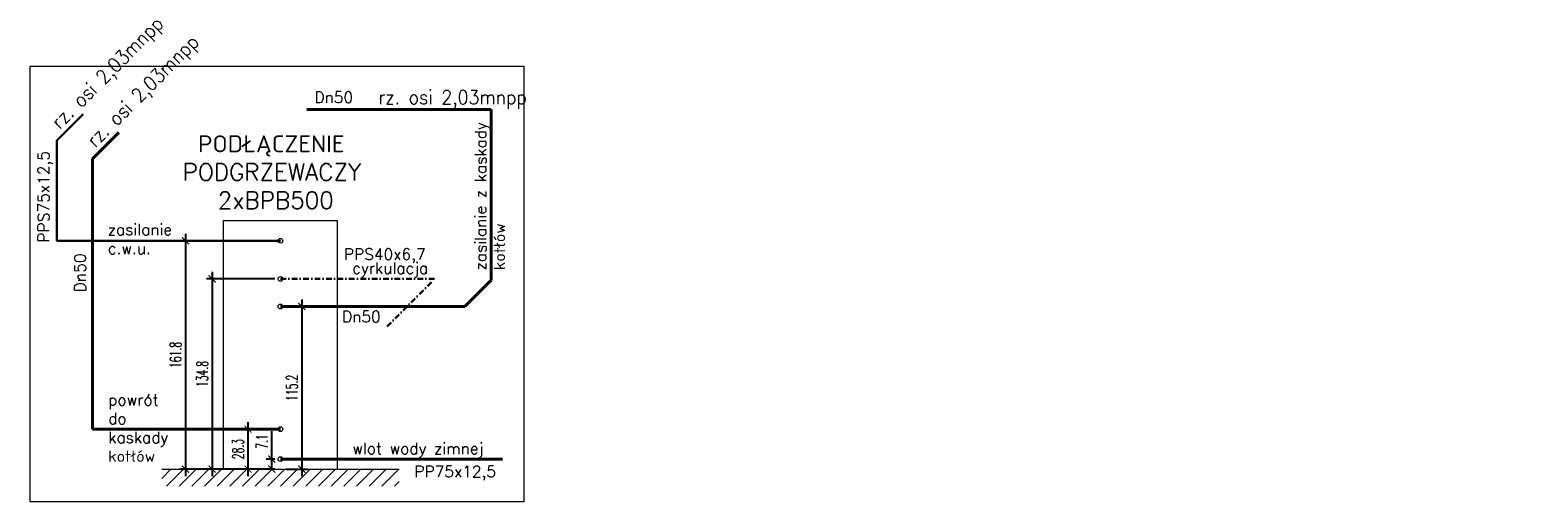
# Model space of a CAD drawing. Header units: millimetres. Extents: x -26122 to -12632, y -5851 to 1414.
# Tile 49 of 73: x -17442 to -16372, y 61 to 395. Entities that reach past the tile are written whole.
import ezdxf
from ezdxf.lldxf.tags import DXFTag

# ---------------------------------------------------------------- set-up
doc = ezdxf.new("R2010")
doc.units = ezdxf.units.MM
for name, pattern in [('DASH', [15, 10, -5]), ('DASHDOT', [1, 0.5, -0.25, 0, -0.25]), ('DASHED', [181.05, 120.7, -60.35]), ('SOLID', [1, 1, 0])]:
    doc.linetypes.add(name, pattern=pattern)
doc.layers.add('A-INW-SC', color=30, linetype='Continuous', lineweight=13)
doc.layers.add('promienniki', color=91, linetype='Continuous', lineweight=40)
doc.layers.add('A-WYP-WYP1', color=7, linetype='Continuous', lineweight=13, true_color=0x878787)
for name, color, linetype in [('CS_WIDOK', 30, 'Continuous'), ('INST_Powrot', 220, 'DASH'), ('INST_ZASILANIE', 101, 'Continuous')]:
    doc.layers.add(name, color=color, linetype=linetype)
doc.styles.add('hb_romans', font='romans.shx')
doc.styles.get("Standard").update_dxf_attribs({"font": 'arial.ttf'})
doc.styles.add('wymiar', font='romans.shx', dxfattribs={"width": 0.6})
tags = doc.linetypes.add('HOT_WATER_SUPPLY', pattern='A,12.7,-5.08,["HW",Standard,S=2.54,R=0,X=-2.54,Y=-1.27],-5.08', length=22.86).pattern_tags.tags
tags[6] = DXFTag(74, 10)
doc.dimstyles.new('Copy of WYM_75', dxfattribs={"dimtxt": 10, "dimasz": 8, "dimexe": 7.5, "dimexo": 7.5, "dimgap": 3, "dimtad": 1, "dimdec": 1, "dimdsep": 46, "dimtxsty": 'wymiar', "dimblk1": 'ARCHTICK', "dimblk2": 'ARCHTICK', "dimsah": 1, "dimcen": 12, "dimdle": 5, "dimclre": 5, "dimclrt": 12, "dimadec": 0, "dimazin": 0, "dimtfac": 1, "dimtdec": 1, "dimtmove": 0, "dimatfit": 3, "dimldrblk": 'ARCHTICK', "dimfxl": 1, "dimarcsym": 0})

# ---------------------------------------------------------------- blocks, each defined once
blk = doc.blocks.new('_ArchTick')
at = {"color": 0, "linetype": 'ByBlock', "const_width": 0.15}
blk.add_lwpolyline([(-0.5, -0.5), (0.5, 0.5)], dxfattribs=at)
blk = doc.blocks.new('*D48')
at = {"layer": 'CS_WIDOK', "color": 0, "lineweight": -2, "ltscale": 0.2, "transparency": 16777216}
for p, q in [((-17270.2, 90.8), (-17270.2, 110.5)), ((-17270.2, 83.7), (-17270.2, 95.8))]:
    blk.add_line(p, q, dxfattribs=at)
at = {"layer": 'CS_WIDOK', "color": 255, "lineweight": -2, "ltscale": 0.2, "transparency": 16777216}
for p, q in [((-17268.1, 90.8), (-17274.2, 90.8)), ((-17268.1, 83.7), (-17274.2, 83.7))]:
    blk.add_line(p, q, dxfattribs=at)
at = {"layer": 'CS_WIDOK', "color": 0, "lineweight": -2, "ltscale": 0.2, "transparency": 16777216, "xscale": 5, "yscale": 5, "zscale": 5}
for p, rotation in [((-17270.2, 90.8), 90), ((-17270.2, 83.7), 270)]:
    blk.add_blockref('_ArchTick', p, dxfattribs=dict(at, rotation=rotation))
at = {"layer": 'CS_WIDOK', "color": 7, "ltscale": 0.2, "transparency": 16777216, "insert": (-17277.2, 103.2), "char_height": 8, "attachment_point": 5, "rotation": 90, "style": 'wymiar'}
blk.add_mtext('7.1', dxfattribs=at)
blk = doc.blocks.new('*D49')
at = {"layer": 'CS_WIDOK', "color": 255, "lineweight": -2, "ltscale": 0.2, "transparency": 16777216}
for p, q in [((-17268.1, 112), (-17291.1, 112)), ((-17268.1, 83.7), (-17291.1, 83.7))]:
    blk.add_line(p, q, dxfattribs=at)
at = {"layer": 'CS_WIDOK', "color": 0, "lineweight": -2, "ltscale": 0.2, "transparency": 16777216}
blk.add_line((-17287.1, 117), (-17287.1, 78.7), dxfattribs=at)
at = {"layer": 'CS_WIDOK', "color": 0, "lineweight": -2, "ltscale": 0.2, "transparency": 16777216, "xscale": 5, "yscale": 5, "zscale": 5}
for p, rotation in [((-17287.1, 112), 90), ((-17287.1, 83.7), 270)]:
    blk.add_blockref('_ArchTick', p, dxfattribs=dict(at, rotation=rotation))
at = {"layer": 'CS_WIDOK', "color": 7, "ltscale": 0.2, "transparency": 16777216, "insert": (-17294.1, 97.9), "char_height": 8, "attachment_point": 5, "rotation": 90, "style": 'wymiar'}
blk.add_mtext('28.3', dxfattribs=at)
blk = doc.blocks.new('*D50')
at = {"layer": 'CS_WIDOK', "color": 0, "lineweight": -2, "ltscale": 0.2, "transparency": 16777216}
blk.add_line((-17248.9, 203.9), (-17248.9, 78.7), dxfattribs=at)
at = {"layer": 'CS_WIDOK', "color": 255, "lineweight": -2, "ltscale": 0.2, "transparency": 16777216}
for p, q in [((-17260.1, 198.9), (-17244.9, 198.9)), ((-17260.1, 83.7), (-17244.9, 83.7))]:
    blk.add_line(p, q, dxfattribs=at)
at = {"layer": 'CS_WIDOK', "color": 0, "lineweight": -2, "ltscale": 0.2, "transparency": 16777216, "xscale": 5, "yscale": 5, "zscale": 5}
for p, rotation in [((-17248.9, 198.9), 90), ((-17248.9, 83.7), 270)]:
    blk.add_blockref('_ArchTick', p, dxfattribs=dict(at, rotation=rotation))
at = {"layer": 'CS_WIDOK', "color": 7, "ltscale": 0.2, "transparency": 16777216, "insert": (-17255.9, 141.3), "char_height": 8, "attachment_point": 5, "rotation": 90, "style": 'wymiar'}
blk.add_mtext('115.2', dxfattribs=at)
blk = doc.blocks.new('*D51')
at = {"layer": 'CS_WIDOK', "color": 255, "lineweight": -2, "ltscale": 0.2, "transparency": 16777216}
for p, q in [((-17268.1, 218.5), (-17316.5, 218.5)), ((-17268.1, 83.7), (-17316.5, 83.7))]:
    blk.add_line(p, q, dxfattribs=at)
at = {"layer": 'CS_WIDOK', "color": 0, "lineweight": -2, "ltscale": 0.2, "transparency": 16777216}
blk.add_line((-17312.5, 223.5), (-17312.5, 78.7), dxfattribs=at)
at = {"layer": 'CS_WIDOK', "color": 0, "lineweight": -2, "ltscale": 0.2, "transparency": 16777216, "xscale": 5, "yscale": 5, "zscale": 5}
for p, rotation in [((-17312.5, 218.5), 90), ((-17312.5, 83.7), 270)]:
    blk.add_blockref('_ArchTick', p, dxfattribs=dict(at, rotation=rotation))
at = {"layer": 'CS_WIDOK', "color": 7, "ltscale": 0.2, "transparency": 16777216, "insert": (-17319.5, 151.1), "char_height": 8, "attachment_point": 5, "rotation": 90, "style": 'wymiar'}
blk.add_mtext('134.8', dxfattribs=at)
blk = doc.blocks.new('*D52')
at = {"layer": 'CS_WIDOK', "color": 0, "lineweight": -2, "ltscale": 0.2, "transparency": 16777216}
blk.add_line((-17331.4, 250.5), (-17331.4, 78.7), dxfattribs=at)
at = {"layer": 'CS_WIDOK', "color": 255, "lineweight": -2, "ltscale": 0.2, "transparency": 16777216}
for p, q in [((-17333.1, 245.5), (-17335.4, 245.5)), ((-17268.1, 83.7), (-17335.4, 83.7))]:
    blk.add_line(p, q, dxfattribs=at)
at = {"layer": 'CS_WIDOK', "color": 0, "lineweight": -2, "ltscale": 0.2, "transparency": 16777216, "xscale": 5, "yscale": 5, "zscale": 5}
for p, rotation in [((-17331.4, 245.5), 90), ((-17331.4, 83.7), 270)]:
    blk.add_blockref('_ArchTick', p, dxfattribs=dict(at, rotation=rotation))
at = {"layer": 'CS_WIDOK', "color": 7, "ltscale": 0.2, "transparency": 16777216, "insert": (-17338.4, 164.6), "char_height": 8, "attachment_point": 5, "rotation": 90, "style": 'wymiar'}
blk.add_mtext('161.8', dxfattribs=at)

msp = doc.modelspace()

# ---------------------------------------------------------------- hatches: boundary and pattern name
at = {"layer": 'A-WYP-WYP1'}
h = msp.add_hatch(dxfattribs=at)
h.set_pattern_fill('ANSI31', scale=2, style=0)
h.set_pattern_definition([(45, (-19771.996, -245.226), (-4.490128, 4.490128), [])])
h.paths.add_polyline_path([(-17179.91, 83.71), (-17348.24, 83.71), (-17348.24, 71.52), (-17179.91, 71.52)])

# ---------------------------------------------------------------- linework, layer by layer
at = {"layer": 'A-INW-SC', "color": 7}
for p, q in [((-17304.58, 259.71), (-17304.58, 83.71)), ((-17223.58, 259.71), (-17304.58, 259.71)), ((-17223.58, 83.71), (-17223.58, 259.71)), ((-17348.24, 83.71), (-17179.91, 83.71)), ((-17304.58, 83.71), (-17223.58, 83.71))]:
    msp.add_line(p, q, dxfattribs=at)
msp.add_lwpolyline([(-17441.56, 369.19), (-17091.43, 369.19), (-17091.43, 60.54), (-17441.56, 60.54)], close=True, dxfattribs=at)
for centre in [(-17264.08, 245.51), (-17264.08, 218.51), (-17264.08, 198.91), (-17264.08, 112.01), (-17264.08, 90.81)]:
    msp.add_circle(centre, 1.68, dxfattribs=at)
at = {"layer": 'INST_Powrot', "color": 7, "linetype": 'DASHDOT', "lineweight": 30, "ltscale": 8}
for p in [(-17264.08, 218.51), (-17188.42, 184.66)]:
    msp.add_line(p, (-17154.58, 218.51), dxfattribs=at)
at = {"layer": 'INST_ZASILANIE', "color": 7, "linetype": 'HOT_WATER_SUPPLY', "lineweight": 30}
for p, q in [((-17422.59, 316.54), (-17403.91, 335.22)), ((-17422.59, 245.51), (-17422.59, 316.54)), ((-17264.08, 245.51), (-17422.59, 245.51))]:
    msp.add_line(p, q, dxfattribs=at)
at = {"layer": 'INST_ZASILANIE', "color": 7, "linetype": 'SOLID', "lineweight": 40, "ltscale": 1.2}
msp.add_line((-17264.08, 90.81), (-17106.62, 90.81), dxfattribs=at)
at = {"layer": 'promienniki', "color": 7, "ltscale": 100}
for p, q in [((-17245.4, 338.42), (-17114.67, 338.42)), ((-17114.67, 217.59), (-17114.67, 338.42)), ((-17133.35, 198.91), (-17114.67, 217.59)), ((-17264.08, 198.91), (-17133.35, 198.91))]:
    msp.add_line(p, q, dxfattribs=at)
at = {"layer": 'promienniki', "color": 7, "linetype": 'DASHED', "ltscale": 15}
for p, q in [((-17397.4, 303.56), (-17378.72, 322.24)), ((-17397.4, 303.56), (-17397.4, 112.01)), ((-17264.08, 112.01), (-17397.4, 112.01))]:
    msp.add_line(p, q, dxfattribs=at)

# ---------------------------------------------------------------- texts
at = {"layer": 'CS_WIDOK', "color": 7, "ltscale": 0.2, "style": 'hb_romans'}
for s, p in [('Dn50', (-17239.96, 343.17)), ('PPS40x6,7', (-17219.05, 231.99)), ('Dn50', (-17220.37, 187.78)), ('PP75x12,5', (-17169.1, 78.04))]:
    msp.add_text(s, height=8, dxfattribs=at).set_placement(p)
for s, p in [('PPS75x12,5', (-17428.03, 244.31)), ('Dn50', (-17402.15, 209.1))]:
    msp.add_text(s, height=8, rotation=90, dxfattribs=at).set_placement(p)
at = {"layer": 'CS_WIDOK', "color": 7, "lineweight": -3, "ltscale": 0.2, "attachment_point": 1, "style": 'hb_romans'}
for s, width, insert, char_height, rotation in [('{\\W0.9;rz. osi 2,03mnpp}', 111.9052, (-17427.73, 331.03), 10, 45), ('{\\W0.9;rz. osi 2,03mnpp}', 111.9052, (-17402.55, 318.05), 10, 45), ('\\pl8,t32;zasilanie z kaskady kotłów', 124.5256, (-17126.09, 216.63), 8, 90)]:
    msp.add_mtext_dynamic_manual_height_columns(s, width=width, gutter_width=0.625, heights=[0], dxfattribs=dict(at, insert=insert, char_height=char_height, rotation=rotation))
for s, width, insert, char_height in [('{\\W0.9;rz. osi 2,03mnpp}', 111.9052, (-17194.72, 352.27), 10), ('\\pi52.238,l12,t100.24;PODŁĄCZENIE \\P\\pi41.381,t89.381;PODGRZEWACZY \\P\\pi66.238,t114.24;2xBPB500', 232.4768, (-17386.77, 320.19), 12), ('\\pl8,t32;zasilanie c.w.u.', 61.4758, (-17394.52, 257.44), 8), ('\\pl8,t32;cyrkulacja', 138.0172, (-17221.08, 230.15), 8), ('\\pl8,t32;powrót do kaskady kotłów', 53.6335, (-17394.2, 136.85), 8), ('\\pl8,t32;wlot wody zimnej', 157.5608, (-17221.08, 102.38), 8)]:
    msp.add_mtext_dynamic_manual_height_columns(s, width=width, gutter_width=0.625, heights=[0], dxfattribs=dict(at, insert=insert, char_height=char_height))

# ---------------------------------------------------------------- dimensions: what is measured, and where the dimension line sits
at = {"layer": 'CS_WIDOK', "color": 7, "ltscale": 0.2}
for base, p1, picture, middle in [((-17331.36, 83.71), (-17329.15, 245.51), '*D52', (-17338.36, 164.61)), ((-17312.46, 83.71), (-17264.08, 218.51), '*D51', (-17319.46, 151.11)), ((-17248.87, 83.71), (-17264.08, 198.91), '*D50', (-17255.87, 141.31)), ((-17287.13, 83.71), (-17264.08, 112.01), '*D49', (-17294.13, 97.86))]:
    dim = msp.add_linear_dim(base=base, p1=p1, p2=(-17264.08, 83.71), angle=90, dimstyle='Copy of WYM_75', override={"dimtxt": 8, "dimasz": 5, "dimexe": 4, "dimexo": 4, "dimclre": 255, "dimclrt": 7}, dxfattribs=at)
    dim.commit()
    dim.dimension.update_dxf_attribs({"geometry": picture, "text_midpoint": middle})
dim = msp.add_linear_dim(base=(-17270.23, 83.71), p1=(-17264.08, 90.81), p2=(-17264.08, 83.71), angle=90, dimstyle='Copy of WYM_75', override={"dimtxt": 8, "dimasz": 5, "dimexe": 4, "dimexo": 4, "dimclre": 255, "dimclrt": 7}, dxfattribs=at)
dim.commit()
dim.dimension.update_dxf_attribs({"geometry": '*D48', "text_midpoint": (-17270.23, 103.15), "dimtype": 160})

doc.saveas('drawing.dxf')
